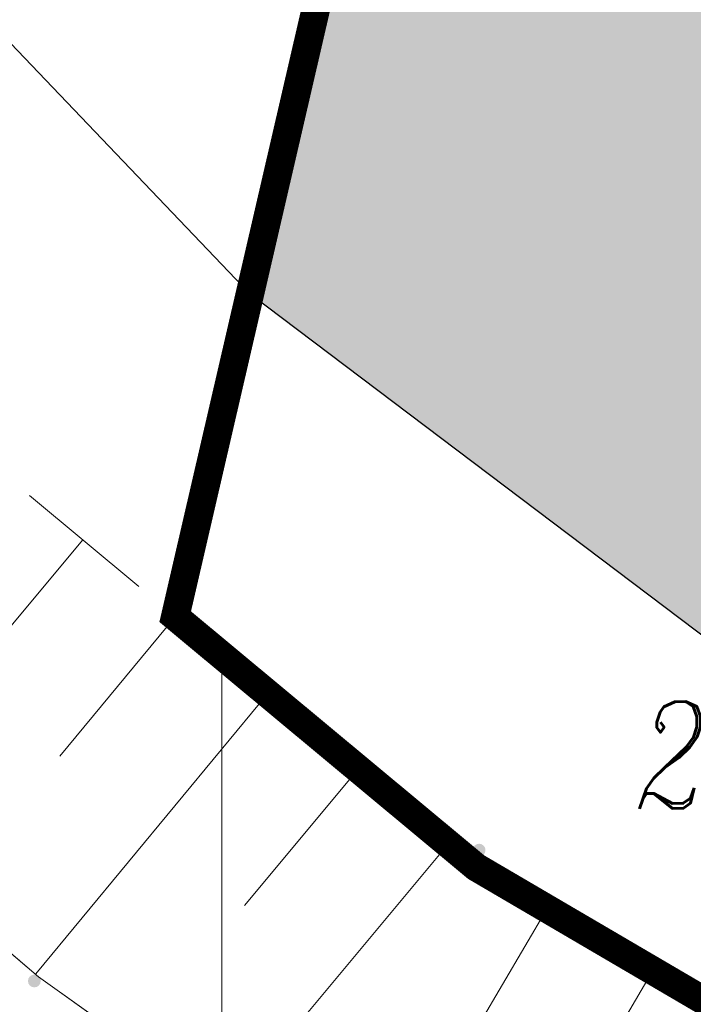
# Model space of a CAD drawing. Header units: metres. Extents: x 7415312 to 7415578, y 5538064 to 5538378.
# Tile 7 of 83: x 7415398.58 to 7415403.32, y 5538200.13 to 5538207.05. Entities that reach past the tile are written whole.
import ezdxf

# ---------------------------------------------------------------- set-up
doc = ezdxf.new("R2010")
doc.units = ezdxf.units.M
doc.header["$MEASUREMENT"] = 0
doc.linetypes.add('1.0_0.5', pattern=[1.5, 1, -0.5])
doc.linetypes.add('342-500', pattern=[1.5, 1, -0.5])
for name, color, linetype, lineweight in [('_LL_CIENKA', 7, 'Continuous', 25), ('BUBZ01', 7, 'Continuous', 0), ('LL_KRESKOWANIE', 253, 'Continuous', 0), ('pikieta sztuczna', 7, 'Continuous', 0), ('pikieta sztuczna-Atr2', 7, 'Continuous', 0), ('Warstwa 1', 7, 'Continuous', 0), ('woda stojąca', 7, 'Continuous', 0)]:
    doc.layers.add(name, color=color, linetype=linetype, lineweight=lineweight)
doc.layers.add('LL_GRANICA', color=250, linetype='342-500')
doc.styles.get("Standard").update_dxf_attribs({"font": 'Working1250.shx', "width": 0.75})

# ---------------------------------------------------------------- blocks, each defined once
blk = doc.blocks.new('PW01_1')
at = {"layer": 'pikieta sztuczna', "linetype": 'Continuous', "lineweight": 13}
h = blk.add_hatch(color=7, dxfattribs=at)
edge = h.paths.add_edge_path()
edge.add_arc((0, 0), 0.45, 0, 360)

msp = doc.modelspace()

# ---------------------------------------------------------------- hatches: boundary and pattern name
at = {"layer": 'LL_KRESKOWANIE'}
h = msp.add_hatch(dxfattribs=at)
h.set_pattern_fill('AR-CONC', color=256, scale=0.2, angle=45)
h.set_pattern_definition([(95, (0, 0), (1.10310399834, 0.92561415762), [0.15, -1.65]), (400, (0, 0), (-1.25998433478, 0.8675362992), [0.12, -1.32]), (145.4514, (0.0919, 0.0771), (-0.15687893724, 1.7931505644), [0.12748038, -1.402284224]), (91.1842, (-0.2828, 0.2828), (1.74338600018, 1.2752275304), [0.225, -2.475]), (141.6356, (-0.1376, 0.3891), (-0.05579802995, 2.6994233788), [0.191220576, -2.103426]), (396.1842, (-0.2828, 0.2828), (-0.05580013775, 2.69942333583), [0.18, -1.98]), (66, (-0.0707, 0.3536), (1.41354314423, 0.27476495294), [0.15, -1.65]), (371, (-0.0707, 0.3536), (-0.68141718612, 1.3696168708), [0.12, -1.32]), (116.4514, (0.0471, 0.3765), (0.73212723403, 1.64438123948), [0.12748038, -1.402284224]), (82.5, (0, 0), (-0.453586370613, 0.487979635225), [0, -1.304, 0, -1.34, 0, -1.325]), (52.5, (0, 0), (-0.185745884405, 0.9298188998), [0, -0.764, 0, -1.274, 0, -0.505]), (12.5, (-0.31537, -0.31537), (0.786836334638, 0.72304152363), [0, -0.5, 0, -1.56, 0, -2.07]), (2.5, (-0.4568, -0.4568), (0.6831799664, 0.96631961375), [0, -0.65, 0, -1.036, 0, -1.47])])
edge = h.paths.add_edge_path()
edge.add_line((7415409.4268, 5538200.434), (7415410.4586, 5538199.6616))
edge.add_arc((7415410.9169, 5538200.4032), 0.8717, 238.28681, 349.98427)
edge.add_line((7415411.7753, 5538200.2516), (7415412.4388, 5538204.2764))
edge.add_arc((7415410.4675, 5538204.2423), 1.9716, 0.98896, 83.11965)
edge.add_line((7415410.7037, 5538206.1998), (7415404.8111, 5538206.5568))
edge.add_arc((7415404.6094, 5538205.3939), 1.1802, 80.15922, 226.40456)
edge.add_line((7415403.7955, 5538204.5392), (7415404.7079, 5538203.8506))
edge.add_arc((7415405.3309, 5538204.7143), 1.0649, 234.19783, 265.46233)
edge.add_line((7415405.2466, 5538203.6527), (7415407.2777, 5538203.5296))
edge.add_arc((7415407.2172, 5538202.5315), 1, 52.95616, 86.53262, ccw=False)
edge.add_line((7415407.8197, 5538203.3296), (7415408.7273, 5538202.6446))
edge.add_arc((7415408.1249, 5538201.8464), 1, -9.37866, 52.95616, ccw=False)
edge.add_line((7415409.1115, 5538201.6835), (7415409.0463, 5538201.2886))
edge.add_arc((7415409.925, 5538201.1678), 0.887, 172.17298, 235.82341)
edge = h.paths.add_edge_path()
edge.add_arc((7415415.1302, 5538197.7171), 0.498, 210.61836, 390.70983)
edge.add_arc((7415419.9336, 5538200.5695), 5.0886, 118.7269, 210.70262, ccw=False)
edge.add_arc((7415417.2511, 5538205.4699), 0.498, 298.39361, 479.17594)
edge.add_arc((7415419.9393, 5538200.568), 6.0886, 118.77618, 210.65646)
edge.add_line((7415414.7017, 5538197.4634), (7415414.7017, 5538197.4634))
edge = h.paths.add_edge_path()
edge.add_arc((7415419.935, 5538200.5671), 5.0899, 0, 360)
edge = h.paths.add_edge_path()
edge.add_line((7415420.8052, 5538206.7251), (7415424.7393, 5538208.9375))
edge.add_arc((7415425.5203, 5538207.4206), 1.7061, -19.02628, 117.2415, ccw=False)
edge.add_line((7415427.1332, 5538206.8644), (7415425.7463, 5538202.8458))
edge.add_arc((7415425.1081, 5538203.1284), 0.698, 215.7218, 336.11558, ccw=False)
edge.add_arc((7415419.9405, 5538200.5747), 5.0769, 25.00814, 80.21441)
edge.add_arc((7415421.1218, 5538206.1509), 0.6557, 118.87118, 240.94618, ccw=False)
edge = h.paths.add_edge_path()
edge.add_arc((7415425.355, 5538199.1859), 0.4974, 345.60328, 525.55486)
edge.add_arc((7415419.9311, 5538200.5882), 5.1049, 253.84336, 345.49937, ccw=False)
edge.add_arc((7415418.379, 5538195.2024), 0.5001, 74.74729, 252.63344)
edge.add_line((7415418.2297, 5538194.7251), (7415422.857, 5538192.2545))
edge.add_arc((7415423.5185, 5538193.6008), 1.5, 243.83273, 351.37305)
edge.add_line((7415425.0016, 5538193.3758), (7415425.8368, 5538199.0622))
h.paths.add_polyline_path([(7415401.1241, 5538209.1234), (7415403.853, 5538208.528), (7415405.395, 5538208.234), (7415414.4503, 5538207.8197), (7415419.116, 5538207.8403), (7415423.4755, 5538210.2919), (7415430.2525, 5538220.6029), (7415433.7485, 5538218.0638), (7415432.318, 5538212.7077), (7415431.882, 5538212.9523), (7415430.042, 5538209.6723), (7415429.5271, 5538208.147), (7415427.76, 5538203.16), (7415427.62, 5538197.07), (7415427.5338, 5538194.2534), (7415426.7009, 5538190.6901), (7415424.65, 5538191.63), (7415417.6417, 5538193.508), (7415414.2261, 5538194.5343), (7415400.1973, 5538205.1226)])

# ---------------------------------------------------------------- linework, layer by layer
at = {"layer": '_LL_CIENKA'}
for points in [[(7415430.11, 5538224.56), (7415429.8411, 5538220.8873), (7415423.1245, 5538210.6681), (7415418.9688, 5538208.3312), (7415414.5697, 5538208.3203), (7415410.8339, 5538210.2325), (7415410.6061, 5538209.7875), (7415406.811, 5538210.147), (7415406.62, 5538209.328), (7415406.072, 5538208.588), (7415405.395, 5538208.234), (7415403.853, 5538208.528), (7415403.487, 5538209.927), (7415401.3865, 5538210.2562), (7415399.67, 5538202.85), (7415401.79, 5538201.09), (7415411.8608, 5538195.1776), (7415418.8108, 5538193.2497), (7415424.3718, 5538191.7093), (7415424.65, 5538191.63), (7415426.6062, 5538190.7154)], [(7415414.2261, 5538194.5343), (7415400.1973, 5538205.1226), (7415396.1824, 5538209.3213), (7415391.9887, 5538212.9763), (7415387.9442, 5538217.8786)]]:
    msp.add_lwpolyline(points, dxfattribs=at)
at = {"layer": 'BUBZ01', "color": 7, "linetype": '1.0_0.5', "lineweight": 13, "flags": 128}
msp.add_lwpolyline([(7415339.8268, 5538285.2352), (7415340.29, 5538284.82), (7415342.12, 5538282.81), (7415344, 5538280.54), (7415346.02, 5538277.97), (7415348.02, 5538275.31), (7415349.95, 5538272.4), (7415351.17, 5538270.56), (7415353.24, 5538267.45), (7415354.44, 5538265.59), (7415356.95, 5538261.68), (7415359.74, 5538257.21), (7415362.86, 5538252.13), (7415363.52, 5538251.05), (7415364.64, 5538249.02), (7415367.11, 5538244.71), (7415367.84, 5538243.67), (7415369.82, 5538240.34), (7415372.25, 5538236.1), (7415373.8, 5538233.41), (7415375.26, 5538231.02), (7415376.23, 5538229.4), (7415377.75, 5538226.89), (7415379.29, 5538224.44), (7415380.59, 5538222.28), (7415382.68, 5538218.73), (7415383.63, 5538217.33), (7415385.07, 5538215.04), (7415385.7, 5538214.19), (7415387.77, 5538211.15), (7415388.79, 5538209.85), (7415389.97, 5538208.49), (7415390.92, 5538207.5), (7415393.26, 5538204.96), (7415398.71, 5538200.32), (7415404.01, 5538196.54), (7415422.69, 5538184.1), (7415436.27, 5538177.85), (7415447.02, 5538172.92), (7415443.66, 5538175.79), (7415432.48, 5538183.13), (7415423.75, 5538187.93), (7415413.56, 5538194.18), (7415401.79, 5538201.09), (7415396.57, 5538205.43), (7415391.73, 5538209.46), (7415390.28, 5538210.84), (7415389.38, 5538212.08), (7415387.39, 5538214.85), (7415386.02, 5538216.91), (7415385.14, 5538218.21), (7415383.86, 5538220.26), (7415381.8, 5538223.41), (7415380.41, 5538225.67), (7415377.62, 5538230.16), (7415375.67, 5538233.28), (7415374.19, 5538235.73), (7415371.83, 5538239.65), (7415370.99, 5538241.33), (7415368.67, 5538245.08), (7415366.6, 5538248.19), (7415363.4, 5538252.97), (7415361.24, 5538256.33), (7415359.46, 5538259.01), (7415357, 5538262.98), (7415354.35, 5538267.07), (7415352.6, 5538269.89), (7415351.95, 5538270.86), (7415350.55, 5538273.04), (7415349.82, 5538274.16), (7415348.33, 5538276.37), (7415347.48, 5538277.51), (7415345.57, 5538280.06), (7415344.33, 5538281.67), (7415343.2, 5538282.99), (7415341.97, 5538284.32), (7415340.83, 5538285.47), (7415340.1, 5538286.28), (7415339.8102, 5538286.5532)], dxfattribs=at)
msp.add_lwpolyline([(7415339.8268, 5538285.2352), (7415340.29, 5538284.82), (7415342.12, 5538282.81), (7415344, 5538280.54), (7415346.02, 5538277.97), (7415348.02, 5538275.31), (7415349.95, 5538272.4), (7415351.17, 5538270.56), (7415353.24, 5538267.45), (7415354.44, 5538265.59), (7415356.95, 5538261.68), (7415359.74, 5538257.21), (7415362.86, 5538252.13), (7415363.52, 5538251.05), (7415364.64, 5538249.02), (7415367.11, 5538244.71), (7415367.84, 5538243.67), (7415369.82, 5538240.34), (7415372.25, 5538236.1), (7415373.8, 5538233.41), (7415375.26, 5538231.02), (7415376.23, 5538229.4), (7415377.75, 5538226.89), (7415379.29, 5538224.44), (7415380.59, 5538222.28), (7415382.68, 5538218.73), (7415383.63, 5538217.33), (7415385.07, 5538215.04), (7415385.7, 5538214.19), (7415387.77, 5538211.15), (7415388.79, 5538209.85), (7415389.97, 5538208.49), (7415390.92, 5538207.5), (7415393.26, 5538204.96), (7415398.71, 5538200.32), (7415404.01, 5538196.54), (7415422.69, 5538184.1), (7415436.27, 5538177.85), (7415447.02, 5538172.92), (7415443.66, 5538175.79), (7415432.48, 5538183.13), (7415423.75, 5538187.93), (7415413.56, 5538194.18), (7415401.79, 5538201.09), (7415396.57, 5538205.43), (7415391.73, 5538209.46), (7415390.28, 5538210.84), (7415389.38, 5538212.08), (7415387.39, 5538214.85), (7415386.02, 5538216.91), (7415385.14, 5538218.21), (7415383.86, 5538220.26), (7415381.8, 5538223.41), (7415380.41, 5538225.67), (7415377.62, 5538230.16), (7415375.67, 5538233.28), (7415374.19, 5538235.73), (7415371.83, 5538239.65), (7415370.99, 5538241.33), (7415368.67, 5538245.08), (7415366.6, 5538248.19), (7415363.4, 5538252.97), (7415361.24, 5538256.33), (7415359.46, 5538259.01), (7415357, 5538262.98), (7415354.35, 5538267.07), (7415352.6, 5538269.89), (7415351.95, 5538270.86), (7415350.55, 5538273.04), (7415349.82, 5538274.16), (7415348.33, 5538276.37), (7415347.48, 5538277.51), (7415345.57, 5538280.06), (7415344.33, 5538281.67), (7415343.2, 5538282.99), (7415341.97, 5538284.32), (7415340.83, 5538285.47), (7415340.1, 5538286.28), (7415339.8102, 5538286.5532)], dxfattribs=at)
at = {"layer": 'BUBZ01', "color": 7, "linetype": 'Continuous', "lineweight": 13, "flags": 128}
for points in [[(7415399.02, 5538203.39), (7415397.39, 5538201.44)], [(7415399.67, 5538202.85), (7415398.86, 5538201.87)], [(7415400.32, 5538202.31), (7415398.69, 5538200.34)], [(7415400.96, 5538201.78), (7415400.16, 5538200.82)], [(7415401.59, 5538201.25), (7415400.03, 5538199.38)], [(7415402.29, 5538200.8), (7415401.66, 5538199.73)], [(7415403.03, 5538200.36), (7415401.74, 5538198.16)]]:
    msp.add_lwpolyline(points, dxfattribs=at)
at = {"layer": 'LL_GRANICA', "color": 201}
msp.add_lwpolyline([(7415418.4893, 5538284.0898, 0.2, 0.2, 0), (7415408.0288, 5538238.9313, 0.2, 0.2, 0), (7415404.3948, 5538223.2432, 0.2, 0.2, 0), (7415399.6713, 5538202.8515, 0.2, 0.2, 0), (7415401.79, 5538201.09, 0.2, 0.2, 0), (7415406.2155, 5538198.4994, 0.2, 0.2, 0), (7415411.8338, 5538195.1851, 0.2, 0.2, 0), (7415424.65, 5538191.63, 0.2, 0.2, 0), (7415426.6062, 5538190.7154, 0.2, 0.2, 0), (7415426.6087, 5538190.7251, 0.2, 0.2, 0), (7415429.1226, 5538200.313, 0.2, 0.2, 0), (7415429.34, 5538201.1421, 0.2, 0.2, 0), (7415429.34, 5538201.1421, 0.2, 0.2, 0), (7415438.3106, 5538235.5748, 0.2, 0.2, 0), (7415437.92, 5538235.73, 0.2, 0.2, 0), (7415433.8061, 5538237.679, 0.2, 0.2, 0), (7415432.75, 5538243.68, 0.2, 0.2, 0), (7415431.08, 5538249.43, 0.2, 0.2, 0), (7415429.3514, 5538254.1974, 0.2, 0.2, 0), (7415427.85, 5538257.575, 0.2, 0.2, 0), (7415423.49, 5538266.17, 0.2, 0.2, 0), (7415419.93, 5538270.26, 0.2, 0.2, 0), (7415418.1283, 5538271.6035, 0.2, 0.2, 0), (7415420, 5538280.79, 0.2, 0.2, 0)], format="xyseb", dxfattribs=at)
at = {"layer": 'Warstwa 1', "color": 7, "linetype": 'Continuous', "lineweight": 0}
msp.add_line((7415400, 5538202.5), (7415400, 5538197.5), dxfattribs=at)
at = {"layer": 'woda stojąca', "color": 141, "linetype": 'Continuous', "lineweight": 13, "flags": 128}
msp.add_lwpolyline([(7415436.27, 5538177.85), (7415422.69, 5538184.1), (7415404.01, 5538196.54), (7415398.71, 5538200.32), (7415393.26, 5538204.96)], dxfattribs=at)

# ---------------------------------------------------------------- block references
at = {"layer": 'pikieta sztuczna', "color": 7, "linetype": 'Continuous', "lineweight": 13, "xscale": 0.1, "yscale": 0.1, "zscale": 0.1}
for p in [(7415401.81, 5538201.21), (7415398.68, 5538200.29)]:
    msp.add_blockref('PW01_1', p, dxfattribs=at)

# ---------------------------------------------------------------- texts
at = {"layer": 'pikieta sztuczna-Atr2', "color": 7, "lineweight": 13, "insert": (7415402.9132, 5538201.5), "char_height": 0.75, "attachment_point": 7, "rotation": 0.73197, "line_spacing_factor": 0.6}
msp.add_mtext('\\FITALIC_1250;\\H1x;\\W0.8;210.35', dxfattribs=at)

doc.saveas('drawing.dxf')
